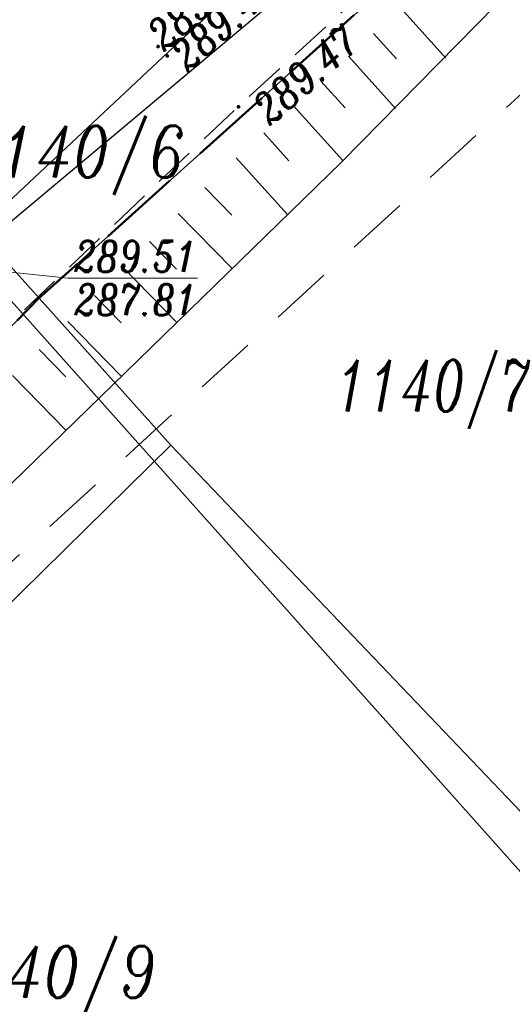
# Model space of a CAD drawing. Header units: metres. Extents: x -1 to 7476305, y 0 to 5497191.
# Tile 28 of 115: x 7475014 to 7475026, y 5496722 to 5496746. Entities that reach past the tile are written whole.
import ezdxf
from ezdxf.enums import TextEntityAlignment as Align

# ---------------------------------------------------------------- set-up
doc = ezdxf.new("R2010")
doc.units = ezdxf.units.M
for name, pattern in [('420-500', [1.5, 1, -0.5]), ('EGBO02-500', [2.5, 1.5, -1]), ('KTCR02-500', [1.5, 1, -0.5])]:
    doc.linetypes.add(name, pattern=pattern)
for name, color, linetype, lineweight, true_color in [('BUBZ01_1', 7, 'Continuous', 5, 0x0a0909), ('EGBD03', 7, 'Continuous', 5, 0x0a0909), ('EGBO02', 7, 'Continuous', 5, 0x0a0909), ('KTCR02', 7, 'Continuous', 5, 0x0a0909), ('KTKR01', 7, 'Continuous', 5, 0x0a0909), ('RTPW01', 7, 'Continuous', 5, 0x0a0909), ('RTPW02', 7, 'Continuous', 5, 0x0a0909), ('SUPG_01', 7, 'Continuous', 5, 0x0a0909), ('SUUS15_05_K', 7, 'Continuous', 5, 0x0a0909)]:
    doc.layers.add(name, color=color, linetype=linetype, lineweight=lineweight, true_color=true_color)
for name, color, linetype in [('C-DROGI-SYTUACJA', 7, 'Continuous'), ('C-DROGI-SYTUACJA-ETYKIETY', 7, 'Continuous'), ('D_Granice pasa drogowego', 30, '420-500'), ('d_gRANICE PODZIAŁOWE', 92, 'Continuous')]:
    doc.layers.add(name, color=color, linetype=linetype)
doc.styles.add('Style-ITALIC_1250', font='ITALIC_1250.shx')

# ---------------------------------------------------------------- blocks, each defined once
blk = doc.blocks.new('RTPW02')
at = {"layer": 'RTPW02', "linetype": 'Continuous', "lineweight": 13, "true_color": 0x0a0909}
h = blk.add_hatch(color=18, dxfattribs=at)
edge = h.paths.add_edge_path()
edge.add_arc((0, 0), 0.045, 0, 360)
blk = doc.blocks.new('MDCP_klauzula')
at = {"layer": 'BUBZ01_1', "color": 252, "linetype": 'Continuous', "lineweight": 18}
for p, q in [((7475024.496, 5496744.648), (7475023.41, 5496745.849)), ((7475023.302, 5496744.632), (7475022.745, 5496745.248)), ((7475023.275, 5496743.436), (7475022.135, 5496744.696)), ((7475022.054, 5496743.449), (7475021.47, 5496744.095)), ((7475022.001, 5496742.171), (7475020.805, 5496743.493)), ((7475020.695, 5496742.167), (7475020.085, 5496742.842)), ((7475020.661, 5496740.868), (7475019.42, 5496742.24)), ((7475019.31, 5496740.854), (7475018.659, 5496741.521)), ((7475019.318, 5496739.562), (7475018.017, 5496740.894)), ((7475017.971, 5496739.549), (7475017.321, 5496740.214)), ((7475017.977, 5496738.258), (7475016.679, 5496739.587)), ((7475016.631, 5496738.244), (7475015.983, 5496738.907)), ((7475016.636, 5496736.954), (7475015.341, 5496738.28)), ((7475015.292, 5496736.938), (7475014.645, 5496737.6)), ((7475015.294, 5496735.651), (7475014.003, 5496736.973))]:
    blk.add_line(p, q, dxfattribs=at)
at = {"layer": 'd_gRANICE PODZIAŁOWE', "color": 96, "lineweight": 30, "flags": 128}
blk.add_lwpolyline([(7475033.755, 5496755.998), (7475014.664, 5496738.861), (7474994.101, 5496717.997)], dxfattribs=at)
at = {"layer": 'EGBD03', "color": 96, "linetype": 'Continuous', "lineweight": 30}
blk.add_line((7475017.835, 5496735.283), (7475033.378, 5496719.016), dxfattribs=at)
at = {"layer": 'EGBD03', "color": 96, "linetype": 'Continuous', "lineweight": 30, "flags": 128}
for points in [[(7475013.394, 5496740.231), (7475021.325, 5496746.866), (7475033.755, 5496755.998)], [(7474992.793, 5496719.375), (7475004.304, 5496731.583), (7475008.004, 5496725.623), (7475017.835, 5496735.283), (7475014.643, 5496738.84), (7475013.394, 5496740.231), (7475004.304, 5496731.583)]]:
    blk.add_lwpolyline(points, dxfattribs=at)
at = {"layer": 'EGBO02', "color": 252, "linetype": 'EGBO02-500', "lineweight": 18, "flags": 128}
blk.add_lwpolyline([(7474926.693, 5496644.766), (7474954.52, 5496672.419), (7474982.797, 5496701.705), (7475013.214, 5496731.767), (7475041.938, 5496758.101), (7475056.651, 5496772.284), (7475084.376, 5496794.45), (7475106.187, 5496810.677), (7475131.323, 5496830.043), (7475141.178, 5496839.195), (7475152.816, 5496851.985)], dxfattribs=at)
at = {"layer": 'KTCR02', "color": 252, "linetype": 'KTCR02-500', "lineweight": 18, "flags": 128}
blk.add_lwpolyline([(7474913.55, 5496637.81), (7474921.76, 5496645.48), (7474928.68, 5496652.11), (7474934.7, 5496658.05), (7474941.22, 5496664.66), (7474945.33, 5496668.9), (7474948.75, 5496672.4), (7474955.06, 5496678.86), (7474964.24, 5496688.23), (7474969.27, 5496693.39), (7474978.01, 5496702.3), (7474984.64, 5496709.01), (7474993.79, 5496718.24), (7475004.32, 5496728.87), (7475009.22, 5496733.91), (7475014.25, 5496738.52), (7475019.49, 5496743.5), (7475024.78, 5496748.31), (7475028.23, 5496751.35), (7475034.3, 5496756.47), (7475037.66, 5496759.28), (7475043.92, 5496764.46), (7475050.39, 5496770.09), (7475051.89, 5496771.34), (7475055.205, 5496773.935), (7475056.84, 5496775.15), (7475062.31, 5496779.34), (7475067.09, 5496782.88), (7475068.06, 5496783.57), (7475070.91, 5496785.82), (7475085.65, 5496796.94), (7475089.21, 5496799.59), (7475097.78, 5496806.09), (7475103.42, 5496810.37), (7475103.6, 5496810.39), (7475106.47, 5496812.66), (7475107.32, 5496813.37), (7475108.08, 5496813.98), (7475112.92, 5496817.75)], dxfattribs=at)
at = {"layer": 'KTKR01', "color": 252, "linetype": 'Continuous', "lineweight": 18, "flags": 128}
blk.add_lwpolyline([(7474948.04, 5496674.72), (7474953.64, 5496680.5), (7474962.78, 5496689.8), (7474963.5, 5496690.53), (7474967.01, 5496694.09), (7474967.72, 5496694.84), (7474976.59, 5496703.9), (7474982.46, 5496709.89), (7474983.23, 5496710.58), (7474985.98, 5496713.43), (7474986.69, 5496714.18), (7474992.23, 5496719.8), (7475002.96, 5496730.56), (7475003.65, 5496731.27), (7475006.55, 5496734.1), (7475007.97, 5496735.48), (7475012.84, 5496740.18), (7475018.16, 5496745.16), (7475023.36, 5496749.9), (7475026.84, 5496752.99)], dxfattribs=at)
at = {"layer": 'SUPG_01', "color": 52, "linetype": 'Continuous', "lineweight": 13, "true_color": 0xbebf00, "flags": 128}
blk.add_lwpolyline([(7474958.86, 5496677.532), (7474964, 5496682.82), (7474972.257, 5496691.527), (7474980.453, 5496700.293), (7474988.669, 5496709.039), (7474996.24, 5496716.96), (7475004.715, 5496725.455), (7475013.364, 5496733.774), (7475021.968, 5496742.138), (7475030.384, 5496750.693), (7475033.36, 5496753.37), (7475042.275, 5496761.403), (7475051.432, 5496769.158), (7475052.628, 5496770.178), (7475056.504, 5496773.483), (7475060.563, 5496776.944), (7475070.432, 5496783.771), (7475080.096, 5496790.885), (7475089.7, 5496798.08), (7475099.183, 5496805.433), (7475108.913, 5496812.456), (7475118.151, 5496820.115), (7475121.945, 5496823.675), (7475122.42, 5496824.12)], dxfattribs=at)
at = {"layer": 'SUUS15_05_K', "color": 252, "linetype": 'Continuous', "lineweight": 18, "flags": 128}
blk.add_lwpolyline([(7475013.799, 5496739.492), (7475015.351, 5496739.329), (7475015.501, 5496739.329)], dxfattribs=at)
at = {"layer": 'RTPW02', "color": 252, "linetype": 'Continuous', "lineweight": 18}
for p in [(7475017.526, 5496744.931), (7475017.749, 5496744.704), (7475019.474, 5496743.474)]:
    blk.add_blockref('RTPW02', p, dxfattribs=at)
at = {"layer": 'EGBD03', "color": 96, "linetype": 'Continuous', "lineweight": 30, "style": 'Style-ITALIC_1250', "width": 0.8}
for s, p in [('1140/6', (7475012.772, 5496741.764)), ('1140/7', (7475021.8, 5496736.098)), ('1140/9', (7475012.053, 5496721.917))]:
    blk.add_text(s, height=1.25, dxfattribs=at).set_placement(p)
at = {"layer": 'RTPW02', "color": 252, "linetype": 'Continuous', "lineweight": 18, "style": 'Style-ITALIC_1250', "width": 0.8}
for s, p in [('289.38', (7475017.678, 5496744.791)), ('289.45', (7475018.245, 5496744.296)), ('289.47', (7475020.237, 5496743.001))]:
    blk.add_text(s, height=0.75, rotation=41.0781, dxfattribs=at).set_placement(p)
at = {"layer": 'SUUS15_05_K', "color": 36, "linetype": 'Continuous', "lineweight": 13, "true_color": 0x803300, "style": 'Style-ITALIC_1250', "width": 0.8}
blk.add_text('%%u289.51%%U', height=0.75, dxfattribs=at).set_placement((7475015.501, 5496739.479))
blk.add_text('%%o287.81%%O', height=0.75, dxfattribs=at).set_placement((7475015.501, 5496739.179), align=Align.TOP_LEFT)

msp = doc.modelspace()

# ---------------------------------------------------------------- linework, layer by layer
at = {"layer": 'D_Granice pasa drogowego', "lineweight": 50, "ltscale": 2, "flags": 128}
msp.add_lwpolyline([(7474871.194, 5496602.021), (7474875.844, 5496605.985), (7474886.51, 5496614.328), (7474893.187, 5496619.551), (7474906.364, 5496629.859), (7474908.002, 5496630.38), (7474914.804, 5496638.74), (7474928.905, 5496651.777), (7474946.406, 5496669.552), (7474957.321, 5496680.639), (7474994.148, 5496718.045), (7475014.642, 5496738.841), (7475028.014, 5496750.844), (7475033.755, 5496755.998), (7475037.841, 5496759.479), (7475046.672, 5496767.002), (7475050.423, 5496770.198), (7475056.626, 5496775.2), (7475065.197, 5496781.478), (7475069.506, 5496784.668), (7475083.953, 5496795.64), (7475091.313, 5496801.229), (7475097.69, 5496806.073), (7475103.398, 5496810.407), (7475110.576, 5496816.081), (7475114.68, 5496819.326), (7475120.064, 5496824.042), (7475130.991, 5496833.37), (7475144.36, 5496846.35), (7475159.914, 5496864.742), (7475165.321, 5496871.433), (7475168.549, 5496875.377), (7475175.09, 5496884.328), (7475189.457, 5496903.989), (7475193.179, 5496911.075), (7475198.108, 5496920.456), (7475202.904, 5496929.586), (7475209.984, 5496944.676), (7475224.229, 5496974.661), (7475228.871, 5496985.456), (7475234.774, 5496999.181), (7475235.211, 5497000), (7475244.883, 5497018.143), (7475247.158, 5497021.622), (7475253.509, 5497032.362), (7475263.655, 5497046.357), (7475275.03, 5497059.7), (7475278.404, 5497063.267), (7475280.249, 5497065.127), (7475283.737, 5497068.192), (7475289.77, 5497074.68), (7475292.049, 5497076.649), (7475298.288, 5497082.039), (7475318.081, 5497097.784), (7475318.6, 5497101.12), (7475308.342, 5497109.277), (7475299.764, 5497105.915), (7475300.031, 5497102.685), (7475290.434, 5497094.878), (7475285.765, 5497091.08), (7475277.631, 5497083.259), (7475263.588, 5497069.572), (7475259.571, 5497065.54), (7475255.16, 5497060.7), (7475248.447, 5497051.193), (7475241.071, 5497040.575), (7475236.851, 5497034.5), (7475232.87, 5497026.192), (7475228.603, 5497017.286), (7475222.129, 5497003.773), (7475221.6, 5497002.67), (7475223.058, 5497002.07), (7475222.491, 5496999.056), (7475222.104, 5496998.239), (7475217.488, 5496988.479), (7475214.662, 5496982.503), (7475211.997, 5496976.871), (7475210.402, 5496973.497), (7475207.108, 5496966.534), (7475200.594, 5496952.761), (7475195.041, 5496942.357), (7475186.706, 5496926.741), (7475181.863, 5496917.665), (7475180.812, 5496915.697), (7475174.258, 5496906.159), (7475161.354, 5496887.311), (7475156.287, 5496881.059), (7475137.148, 5496857.357), (7475129.378, 5496848.794), (7475126.377, 5496845.473), (7475122.357, 5496841.906), (7475113.346, 5496833.897), (7475108.201, 5496829.327), (7475103.572, 5496825.562), (7475101.251, 5496823.675), (7475097.151, 5496820.343), (7475092.412, 5496817.061), (7475083.189, 5496810.712), (7475063.35, 5496796.429), (7475055.25, 5496790.597), (7475035.25, 5496773.04), (7475032.26, 5496770.67), (7475010.572, 5496750.962), (7475002.025, 5496743.149), (7474993.311, 5496735.182), (7474991.33, 5496733.29), (7474987.11, 5496729.262), (7474981.728, 5496724.125), (7474978.688, 5496721.224), (7474975.041, 5496717.744), (7474967.615, 5496710.352), (7474955.357, 5496698.026), (7474948.808, 5496691.442), (7474943.173, 5496685.776), (7474941.426, 5496684.019), (7474940.056, 5496682.642), (7474939.655, 5496682.287), (7474931.483, 5496675.053), (7474923.147, 5496667.674), (7474919.881, 5496664.783), (7474908.976, 5496655.13), (7474905.9, 5496652.407), (7474901.86, 5496653.48)], dxfattribs=at)

# ---------------------------------------------------------------- next in the draw order: block references
at = {"layer": 'RTPW01', "color": 18, "lineweight": 30, "true_color": 0x000000}
msp.add_blockref('MDCP_klauzula', (0, 0), dxfattribs=at)

# ---------------------------------------------------------------- next in the draw order: linework, layer by layer
at = {"layer": 'C-DROGI-SYTUACJA', "color": 7, "linetype": 'Continuous', "lineweight": 30}
msp.add_polyline3d([(7474948.04, 5496674.72, 289.592), (7474953.64, 5496680.5, 289.63), (7474962.78, 5496689.8, 289.618), (7474963.5, 5496690.53, 289.629), (7474967.01, 5496694.09, 289.592), (7474967.72, 5496694.84, 289.58), (7474976.59, 5496703.9, 289.485), (7474982.46, 5496709.89, 289.602), (7474983.23, 5496710.58, 289.6), (7474985.98, 5496713.43, 289.59), (7474986.69, 5496714.18, 289.587), (7474992.23, 5496719.8, 289.572), (7475002.96, 5496730.56, 289.5), (7475003.65, 5496731.27, 289.489), (7475006.55, 5496734.1, 289.445), (7475007.97, 5496735.48, 289.424), (7475012.84, 5496740.18, 289.373), (7475018.16, 5496745.16, 289.469), (7475023.36, 5496749.9, 289.488), (7475026.84, 5496752.99, 289.472)], dxfattribs=at)
at = {"layer": 'C-DROGI-SYTUACJA-ETYKIETY', "color": 1, "linetype": 'Continuous', "lineweight": -3}
msp.add_line((7475010.441, 5496742.723), (7475037.09, 5496712.894), dxfattribs=at)

doc.saveas('drawing.dxf')
